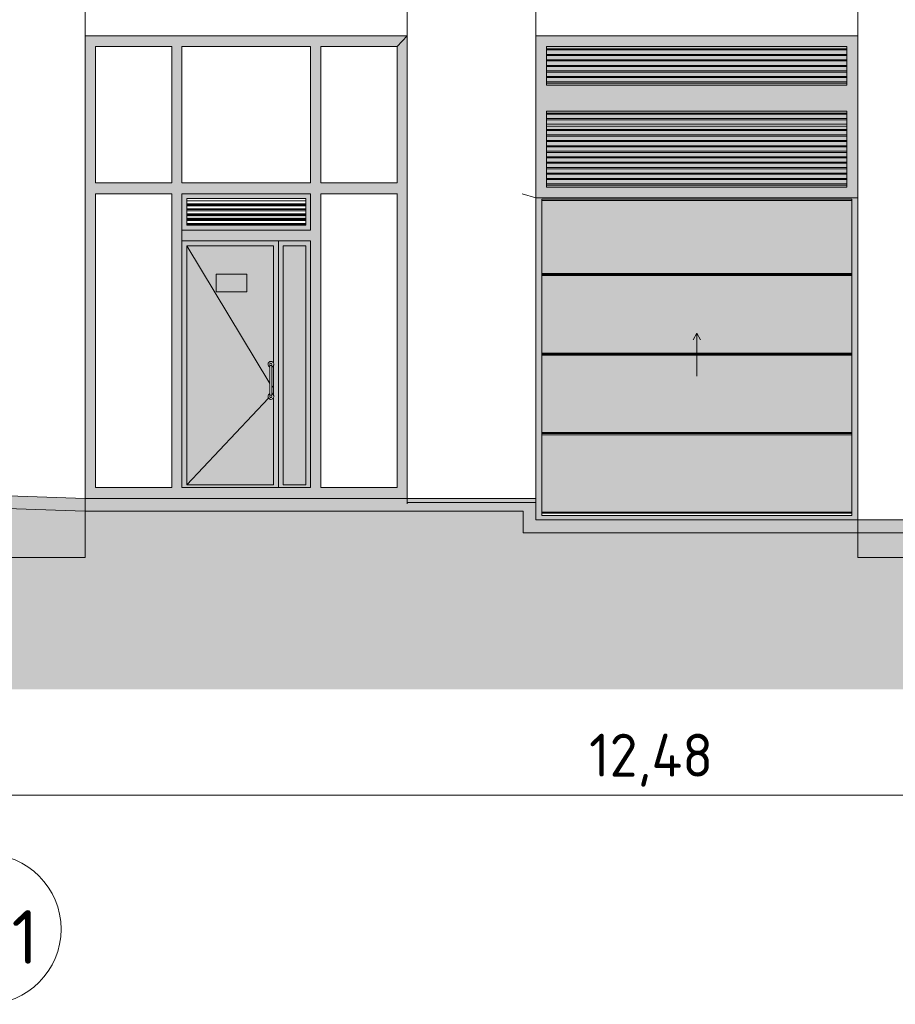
# Model space of a CAD drawing. Header units: millimetres. Extents: x -2957 to 755902, y -5565 to 302042.
# Tile 4 of 65: x 12766 to 20928, y -4165 to 5011. Entities that reach past the tile are written whole.
import ezdxf

# ---------------------------------------------------------------- set-up
doc = ezdxf.new("R2010")
doc.units = ezdxf.units.MM
doc.header["$MEASUREMENT"] = 0
doc.header["$XCLIPFRAME"] = 0
for name, color, linetype, lineweight in [('0_Ном._пера__1', 7, 'Continuous', 0), ('0_Ном._пера__120', 7, 'Continuous', 0), ('0_Ном._пера__141', 7, 'Continuous', 5), ('0_Ном._пера__19', 255, 'Continuous', 0), ('АР-1этаж_Ном._пера__1', 7, 'Continuous', 0), ('АР-Стены_внешние_.АР_Ном._пера__1', 7, 'Continuous', 0), ('АР-Чертеж-Размеры.АР_Ном._пера__1', 7, 'Continuous', 0), ('АР-элементы фасада_Ном._пера__1', 7, 'Continuous', 0)]:
    doc.layers.add(name, color=color, linetype=linetype, lineweight=lineweight)
doc.layers.add('0_Ном._пера__161', color=7, linetype='Continuous', lineweight=13, true_color=0x6a6a6a)
doc.layers.add('АР-Стены_внешние_.АР_Ном._пера__161', color=7, linetype='Continuous', lineweight=13, true_color=0x6a6a6a)
doc.layers.add('АР-Чертеж-Размеры.АР', color=7, linetype='Continuous')
doc.styles.add('РЎР“Р•РќР•Р\xa0РР\xa0_РЎРўРР›Р¬_1', font='isocpeur.ttf')
doc.styles.add('РЎР“Р•РќР•Р\xa0РР\xa0_РЎРўРР›Р¬_2', font='GOST_Common.ttf')
doc.dimstyles.new('СГЕНЕРИР_СТИЛЬ__1', dxfattribs={"dimtxt": 400, "dimasz": 95, "dimexe": 0.18, "dimexo": 30000, "dimgap": 0, "dimtad": 1, "dimtih": 1, "dimtoh": 1, "dimlfac": 0.001, "dimzin": 0, "dimdsep": 46, "dimtxsty": 'РЎР“Р•РќР•Р\xa0РР\xa0_РЎРўРР›Р¬_2', "dimblk": 'ARROWHEAD_6', "dimblk1": 'ARROWHEAD_6', "dimblk2": 'ARROWHEAD_6', "dimcen": 0.09, "dimclrd": 7, "dimclre": 7, "dimclrt": 7, "dimadec": 0, "dimazin": 0, "dimtfac": 1, "dimtdec": 4, "dimtmove": 0, "dimatfit": 3, "dimfxl": 0, "dimtolj": 1, "dimtzin": 0, "dimarcsym": 0})
picture_1 = doc.add_image_def('image2.png', size_in_pixel=(725, 814))
picture_2 = doc.add_image_def('image3.png', size_in_pixel=(734, 827))

# ---------------------------------------------------------------- blocks, each defined once
blk = doc.blocks.new('*D6')
at = {"layer": 'АР-Чертеж-Размеры.АР_Ном._пера__1', "color": 7, "linetype": 'Continuous', "lineweight": 0}
for p, q in [((24926.8, -2310), (24926.8, 226.3)), ((12501.8, -2166.3), (12401.8, -2266.3)), ((12451.8, -2734.6), (12451.8, -2122.5)), ((24876.8, -2266.3), (24976.8, -2166.3)), ((12451.8, -2216.3), (24926.8, -2216.3)), ((24926.8, -2216.3), (25001.8, -2216.3))]:
    blk.add_line(p, q, dxfattribs=at)
at = {"layer": 'АР-Чертеж-Размеры.АР_Ном._пера__1', "color": 7, "lineweight": 0, "insert": (18073.2, -2136.3), "char_height": 400, "attachment_point": 7, "style": 'РЎР“Р•РќР•Р\xa0РР\xa0_РЎРўРР›Р¬_2'}
blk.add_mtext('\\A1;{\\pql;\\fGOST Common|b0|i0|c204|p0;\\W1.000000;12,48}', dxfattribs=at)
blk = doc.blocks.new('ARROWHEAD_6')
at = {"color": 0, "linetype": 'Continuous', "lineweight": 0}
for p, q in [((0, 0), (-1, 0)), ((-0.5, -0.5), (0.5, 0.5))]:
    blk.add_line(p, q, dxfattribs=at)

msp = doc.modelspace()

# ---------------------------------------------------------------- hatches: boundary and pattern name
at = {"layer": '0_Ном._пера__1', "linetype": 'Continuous', "lineweight": 0}
msp.add_hatch(color=7, dxfattribs=at).paths.add_polyline_path([(72266.494, -900), (69306.024, -900), (68102.01, -850), (65826.06, -850), (61266.013, -700), (58817.624, -700), (57616.084, -650), (55116.034, -650), (46496.362, -200), (44809.438, -200), (42485.877, 0), (40542.313, 0), (34960.956, 130), (33025.749, 130), (31825.749, 249.966), (29515.484, 249.966), (28315.752, 399.957), (24246.425, 399.957), (24246.554, 350), (21142.335, 350), (17577.459, 350), (17577.459, 550), (13375.95, 550), (11939.362, 600), (11950.54, 900), (9010.063, 900), (9010.063, 1299.693), (5769.407, 1300), (5769.407, 1520), (3604.141, 1520), (2584.243, 1500), (-1426.912, 1600), (-2957.29, 1600), (-2957.29, 1480), (-1428.408, 1480), (2583.924, 1379.971), (3605.317, 1400), (5649.407, 1400), (5649.407, 1180.011), (8890.013, 1179.704), (8890.013, 780), (11819.362, 780), (11819.362, 484.104), (13373.862, 430), (17457.459, 430), (17457.459, 230), (21142.335, 230), (24344.494, 230), (24344.365, 279.957), (28315.737, 272.177), (29515.484, 129.966), (31819.766, 129.966), (33019.766, 10), (34959.559, 10), (40540.916, -120), (42480.722, -120), (44804.283, -320), (46493.232, -320), (55112.904, -770), (57616.084, -770), (58816.258, -820), (61264.04, -820), (65824.087, -970), (68099.519, -970), (69303.533, -1020), (72266.494, -1020)])
at = {"layer": '0_Ном._пера__161', "linetype": 'Continuous', "lineweight": 0, "true_color": 0x696969}
for points in [[(13377.459, 550), (13471.49, 650), (13471.49, 4759.999), (13377.459, 4859.999)], [(13471.49, 4759.999), (16283.224, 4759.999), (16377.459, 4859.999), (13377.459, 4859.999)], [(16283.224, 650), (16377.459, 550), (16377.459, 4859.999), (16283.532, 4759.999)], [(14183.429, 550), (14277.459, 650), (14277.459, 4759.999), (14183.429, 4759.999)], [(15477.254, 650), (15571.49, 550), (15571.49, 4759.999), (15477.563, 4759.999)], [(13471.361, 3389.648), (16283.095, 3389.648), (16377.331, 3489.648), (13377.331, 3489.648)], [(15432.459, 3286.421), (15432.459, 3293.492), (14322.459, 3293.492), (14322.459, 3286.421)], [(15432.459, 3241.066), (15432.459, 3248.137), (14322.459, 3248.137), (14322.459, 3241.066)], [(15432.459, 3195.711), (15432.459, 3202.782), (14322.459, 3202.782), (14322.459, 3195.711)], [(14322.459, 3185.711), (14322.459, 3157.426), (15432.459, 3157.426), (15432.459, 3185.711)], [(15432.459, 3150.355), (15432.459, 3157.426), (14322.459, 3157.426), (14322.459, 3150.355)], [(14277.459, 2950), (15177.459, 2950), (15177.459, 3050), (14277.459, 3050)], [(15432.459, 3105), (15432.459, 3112.071), (14322.459, 3112.071), (14322.459, 3105)], [(15177.459, 2950), (15477.459, 2950), (15477.459, 3050), (15177.459, 3050)], [(14277.459, 2950), (14322.459, 2905), (15132.459, 2905), (15177.459, 2950)], [(14277.459, 650), (14322.459, 650), (14322.459, 2905), (14277.459, 2950)], [(15132.459, 2905), (15132.459, 1810.032), (15132.831, 1809.235), (15134.049, 1804.689), (15134.459, 1800), (15134.049, 1795.312), (15132.831, 1790.765), (15132.459, 1789.968), (15132.459, 1510.032), (15132.831, 1509.235), (15134.049, 1504.689), (15134.459, 1500), (15134.049, 1495.312), (15132.831, 1490.765), (15132.459, 1489.968), (15132.459, 650), (15177.459, 650), (15177.459, 2950)], [(15477.254, 2950), (15325.116, 2950), (15177.459, 2950), (15177.459, 650), (15325.116, 650), (15327.459, 650), (15477.254, 650)], [(14597.459, 2473.326), (14883.76, 2473.326), (14883.76, 2640.362), (14597.459, 2640.362)], [(15120.959, 1776.617), (15117.459, 1774.985), (15117.459, 1525.015), (15120.959, 1523.383), (15124.815, 1520.683), (15128.142, 1517.355), (15130.842, 1513.5), (15132.459, 1510.032), (15132.459, 1789.968), (15130.842, 1786.5), (15128.142, 1782.645), (15124.815, 1779.317)], [(13471.49, 650), (16283.224, 650), (16377.459, 550), (13377.459, 550)]]:
    msp.add_hatch(color=251, dxfattribs=at).paths.add_polyline_path(points)
h = msp.add_hatch(color=251, dxfattribs=at)
h.paths.add_polyline_path([(14322.459, 3389.648), (14277.459, 3389.648), (14277.459, 3050), (15477.459, 3050), (15477.459, 3344.648), (15477.459, 3378.324), (15477.459, 3389.648)])
h.paths.add_polyline_path([(14322.459, 3095), (14322.459, 3344.648), (15432.459, 3344.648), (15432.459, 3095)], flags=0)
h = msp.add_hatch(color=251, dxfattribs=at)
h.paths.add_polyline_path([(14322.459, 650), (15132.459, 650), (15132.459, 1489.968), (15130.842, 1486.5), (15128.142, 1482.645), (15124.815, 1479.317), (15120.959, 1476.617), (15116.694, 1474.628), (15112.148, 1473.41), (15107.459, 1473), (15102.771, 1473.41), (15098.225, 1474.628), (15093.959, 1476.617), (15090.104, 1479.317), (15086.776, 1482.645), (15084.077, 1486.5), (15082.088, 1490.765), (15080.869, 1495.312), (15080.459, 1500), (15080.869, 1504.689), (15082.088, 1509.235), (15084.077, 1513.5), (15086.776, 1517.355), (15090.104, 1520.683), (15093.959, 1523.383), (15097.459, 1525.015), (15097.459, 1774.985), (15093.959, 1776.617), (15090.104, 1779.317), (15086.776, 1782.645), (15084.077, 1786.5), (15082.088, 1790.765), (15080.869, 1795.312), (15080.459, 1800), (15080.869, 1804.689), (15082.088, 1809.235), (15084.077, 1813.5), (15086.776, 1817.355), (15090.104, 1820.683), (15093.959, 1823.383), (15098.225, 1825.372), (15102.771, 1826.59), (15107.459, 1827), (15112.148, 1826.59), (15116.694, 1825.372), (15120.959, 1823.383), (15124.815, 1820.683), (15128.142, 1817.355), (15130.842, 1813.5), (15132.459, 1810.032), (15132.459, 2905), (14322.459, 2905)])
h.paths.add_polyline_path([(14883.76, 2473.326), (14597.459, 2473.326), (14597.459, 2640.362), (14883.76, 2640.362)], flags=0)
at = {"layer": '0_Ном._пера__19', "linetype": 'Continuous', "lineweight": 0}
msp.add_hatch(color=255, dxfattribs=at).paths.add_polyline_path([(-1428.408, 1480), (-2957.29, 1480), (-2957.29, -1229.779), (72266.494, -1229.779), (72266.494, -1020), (69303.533, -1020), (68099.519, -970), (65824.087, -970), (61264.04, -820), (58816.258, -820), (57616.084, -770), (55112.904, -770), (46493.232, -320), (44804.283, -320), (42480.722, -120), (40540.916, -120), (34959.559, 10), (33019.766, 10), (31819.766, 129.966), (29515.484, 129.966), (28315.752, 279.957), (24344.365, 279.77), (24344.494, 230), (21142.335, 230), (17457.459, 230), (17457.459, 430), (13373.862, 430), (11819.362, 484.104), (11819.362, 780), (8890.013, 780), (8890.013, 1179.704), (5649.407, 1180.011), (5649.407, 1400), (3605.317, 1400), (2583.924, 1379.971)])
at = {"layer": 'АР-Стены_внешние_.АР_Ном._пера__161', "linetype": 'Continuous', "lineweight": 0, "true_color": 0x696969}
for points in [[(20477.459, 4760), (20577.459, 4760), (20577.459, 4860), (17577.459, 4860), (17577.459, 4760), (17677.459, 4760)], [(17677.459, 4760), (17577.459, 4760), (17577.459, 4399.648), (17677.459, 4399.648)], [(17677.459, 4739.26), (20477.459, 4739.26), (20477.459, 4760), (17677.459, 4760)], [(17677.459, 4687.781), (20477.459, 4687.781), (20477.459, 4729.26), (17677.459, 4729.26)], [(20477.459, 4399.648), (20577.459, 4399.648), (20577.459, 4760), (20477.459, 4760)], [(17677.459, 4636.303), (20477.459, 4636.303), (20477.459, 4677.782), (17677.459, 4677.781)], [(20477.459, 4626.303), (17677.459, 4626.303), (17677.459, 4584.824), (20477.459, 4584.824)], [(20477.459, 4574.824), (17677.459, 4574.824), (17677.459, 4533.345), (20477.459, 4533.345)], [(17677.459, 4481.866), (20477.459, 4481.866), (20477.459, 4523.345), (17677.459, 4523.345)], [(17677.459, 4471.866), (17677.459, 4430.387), (20477.459, 4430.387), (20477.459, 4471.866)], [(20477.459, 4420.387), (17677.459, 4420.387), (17677.459, 4399.648), (20477.459, 4399.648)], [(17677.459, 4399.648), (17577.459, 4399.648), (17577.459, 4260), (20577.459, 4260), (20577.459, 4399.648), (20477.459, 4399.648)], [(20477.459, 4160), (20577.459, 4160), (20577.459, 4260), (17577.459, 4260), (17577.459, 4160), (17677.459, 4160)], [(17677.459, 4160), (17577.459, 4160), (17577.459, 3450), (17677.459, 3450)], [(17677.459, 4160), (17677.459, 4139.643), (20477.459, 4139.643), (20477.459, 4160)], [(17677.459, 4129.643), (17677.459, 4088.928), (20477.459, 4088.928), (20477.459, 4129.643)], [(20477.459, 3450), (20577.459, 3450), (20577.459, 4160), (20477.459, 4160)], [(17677.459, 4038.214), (20477.459, 4038.214), (20477.459, 4078.929), (17677.459, 4078.929)], [(20477.459, 4019.119), (17677.459, 4019.119), (17677.459, 3987.5), (20477.459, 3987.5)], [(20477.459, 3977.5), (17677.459, 3977.5), (17677.459, 3936.786), (20477.459, 3936.786)], [(20477.459, 3926.786), (17677.459, 3926.786), (17677.459, 3886.071), (20477.459, 3886.071)], [(17677.459, 3835.357), (20477.459, 3835.357), (20477.459, 3876.071), (17677.459, 3876.071)], [(17677.459, 3784.643), (20477.459, 3784.643), (20477.459, 3825.357), (17677.459, 3825.357)], [(17677.459, 3733.929), (20477.459, 3733.929), (20477.459, 3774.643), (17677.459, 3774.643)], [(17677.459, 3683.214), (20477.459, 3683.214), (20477.459, 3723.929), (17677.459, 3723.929)], [(20477.459, 3673.214), (17677.459, 3673.214), (17677.459, 3632.5), (20477.459, 3632.5)], [(17677.459, 3581.786), (20477.459, 3581.786), (20477.459, 3622.5), (17677.459, 3622.5)], [(17677.459, 3531.071), (20477.459, 3531.072), (20477.459, 3571.786), (17677.459, 3571.786)], [(17677.459, 3480.357), (20477.459, 3480.357), (20477.459, 3521.071), (17677.459, 3521.071)], [(17677.459, 3450), (17577.459, 3450), (17577.459, 3350), (20577.459, 3350), (20577.459, 3450), (20477.459, 3450)], [(17677.459, 3450), (20477.459, 3450), (20477.459, 3470.357), (17677.459, 3470.357)], [(17577.459, 2150), (17632.459, 2150), (17632.459, 3337), (20522.459, 3337), (20522.459, 2150), (20577.46, 2150), (20577.459, 3350), (17577.459, 3350)], [(20522.459, 3327), (17632.459, 3327), (17632.459, 2645.523), (20522.459, 2645.523)], [(20522.459, 2625.523), (17632.459, 2625.523), (17632.459, 1904.398), (20522.459, 1904.398)], [(17577.459, 389.648), (17577.459, 350), (20577.459, 350), (20577.46, 2150), (20522.459, 2150), (20522.459, 389.648), (17632.459, 389.648), (17632.459, 2150), (17577.459, 2150)], [(20522.459, 1884.398), (17632.459, 1884.398), (17632.459, 1163.273), (20522.459, 1163.273)], [(20522.459, 1143.273), (17632.459, 1143.273), (17632.459, 422.148), (20522.459, 422.148)]]:
    msp.add_hatch(color=251, dxfattribs=at).paths.add_polyline_path(points)

# ---------------------------------------------------------------- linework, layer by layer
at = {"layer": '0_Ном._пера__1', "color": 7, "linetype": 'Continuous', "lineweight": 0}
for p, q in [((14277.459, 3389.648), (14277.459, 3050)), ((14277.459, 3389.648), (15477.459, 3389.648)), ((15477.459, 3050), (15477.459, 3389.648)), ((14277.459, 3050), (15177.459, 3050)), ((14277.459, 3050), (14277.459, 2950)), ((15177.459, 3050), (15277.459, 3050)), ((15277.459, 3050), (15325.116, 3050)), ((15403.965, 3050), (15277.664, 3050)), ((15277.664, 3050), (15377.254, 3050)), ((15325.116, 3050), (15403.965, 3050)), ((15377.254, 3050), (15377.459, 3050)), ((15377.459, 3050), (15477.459, 3050)), ((14277.459, 2950), (14277.459, 650)), ((15177.459, 2950), (14277.459, 2950)), ((15177.459, 2950), (15377.254, 2950)), ((15177.459, 650), (15177.459, 2950)), ((15377.459, 2950), (15477.254, 2950)), ((15477.254, 2950), (15477.459, 2950)), ((15477.254, 650), (15477.254, 2950)), ((14322.459, 675.627), (14322.459, 2905)), ((14322.459, 2905), (15097.459, 1620.022)), ((14322.459, 2905), (15132.459, 2905)), ((15132.459, 2905), (15132.459, 1810.032)), ((15222.459, 675.627), (15222.459, 2905)), ((15222.459, 2905), (15432.254, 2905)), ((15432.254, 675.627), (15432.254, 2905)), ((14597.459, 2473.326), (14597.459, 2640.362)), ((14597.459, 2640.362), (14883.76, 2640.362)), ((14883.76, 2640.362), (14883.76, 2473.326)), ((14883.76, 2473.326), (14597.459, 2473.326)), ((15080.459, 1800), (15080.869, 1804.689)), ((15080.869, 1795.312), (15080.459, 1800)), ((15080.869, 1804.689), (15082.088, 1809.235)), ((15082.088, 1790.765), (15080.869, 1795.312)), ((15082.088, 1809.235), (15084.077, 1813.5)), ((15084.077, 1786.5), (15082.088, 1790.765)), ((15084.077, 1813.5), (15086.776, 1817.355)), ((15086.776, 1782.645), (15084.077, 1786.5)), ((15086.776, 1817.355), (15090.104, 1820.683)), ((15090.104, 1779.317), (15086.776, 1782.645)), ((15090.104, 1820.683), (15093.959, 1823.383)), ((15093.959, 1776.617), (15090.104, 1779.317)), ((15093.959, 1823.383), (15098.225, 1825.372)), ((15097.459, 1774.985), (15093.959, 1776.617)), ((15097.611, 1801.737), (15097.459, 1800)), ((15097.459, 1785), (15097.459, 1800)), ((15097.459, 1515), (15097.459, 1785)), ((15098.062, 1803.42), (15097.611, 1801.737)), ((15098.799, 1805), (15098.062, 1803.42)), ((15098.799, 1787.071), (15098.062, 1786.417)), ((15098.225, 1825.372), (15102.771, 1826.59)), ((15099.799, 1806.428), (15098.799, 1805)), ((15099.799, 1787.663), (15098.799, 1787.071)), ((15101.031, 1807.66), (15099.799, 1806.428)), ((15101.031, 1788.173), (15099.799, 1787.663)), ((15102.459, 1808.66), (15101.031, 1807.66)), ((15102.459, 1788.587), (15101.031, 1788.173)), ((15104.039, 1809.397), (15102.459, 1808.66)), ((15104.039, 1788.892), (15102.459, 1788.587)), ((15102.771, 1826.59), (15107.459, 1827)), ((15105.723, 1809.848), (15104.039, 1809.397)), ((15105.723, 1789.079), (15104.039, 1788.892)), ((15107.459, 1810), (15105.723, 1809.848)), ((15107.459, 1789.142), (15105.723, 1789.079)), ((15107.459, 1827), (15112.148, 1826.59)), ((15109.196, 1809.848), (15107.459, 1810)), ((15109.196, 1789.079), (15107.459, 1789.142)), ((15110.879, 1809.397), (15109.196, 1809.848)), ((15110.879, 1788.892), (15109.196, 1789.079)), ((15112.459, 1808.66), (15110.879, 1809.397)), ((15112.459, 1788.587), (15110.879, 1788.892)), ((15112.148, 1826.59), (15116.694, 1825.372)), ((15113.887, 1807.66), (15112.459, 1808.66)), ((15113.887, 1788.173), (15112.459, 1788.587)), ((15115.12, 1806.428), (15113.887, 1807.66)), ((15115.12, 1787.663), (15113.887, 1788.173)), ((15116.119, 1805), (15115.12, 1806.428)), ((15116.119, 1787.071), (15115.12, 1787.663)), ((15116.856, 1803.42), (15116.119, 1805)), ((15116.856, 1786.417), (15116.119, 1787.071)), ((15116.694, 1825.372), (15120.959, 1823.383)), ((15117.307, 1801.737), (15116.856, 1803.42)), ((15117.459, 1800), (15117.307, 1801.737)), ((15117.459, 1785), (15117.459, 1800)), ((15117.459, 1515), (15117.459, 1785)), ((15120.959, 1776.617), (15117.459, 1774.985)), ((15120.959, 1823.383), (15124.815, 1820.683)), ((15124.815, 1779.317), (15120.959, 1776.617)), ((15124.815, 1820.683), (15128.142, 1817.355)), ((15128.142, 1782.645), (15124.815, 1779.317)), ((15128.142, 1817.355), (15130.842, 1813.5)), ((15130.842, 1786.5), (15128.142, 1782.645)), ((15130.842, 1813.5), (15132.831, 1809.235)), ((15132.831, 1790.765), (15130.842, 1786.5)), ((15132.459, 1789.968), (15132.459, 1510.032)), ((15132.831, 1809.235), (15134.049, 1804.689)), ((15134.049, 1795.312), (15132.831, 1790.765)), ((15134.049, 1804.689), (15134.459, 1800)), ((15134.459, 1800), (15134.049, 1795.312)), ((15117.459, 1599.521), (15132.459, 1584.145)), ((14322.459, 675.627), (15085.383, 1484.635)), ((15080.459, 1500), (15080.869, 1504.689)), ((15080.869, 1495.312), (15080.459, 1500)), ((15080.869, 1504.689), (15082.088, 1509.235)), ((15082.088, 1490.765), (15080.869, 1495.312)), ((15082.088, 1509.235), (15084.077, 1513.5)), ((15084.077, 1486.5), (15082.088, 1490.765)), ((15084.077, 1513.5), (15086.776, 1517.355)), ((15086.776, 1482.645), (15084.077, 1486.5)), ((15086.776, 1517.355), (15090.104, 1520.683)), ((15090.104, 1479.317), (15086.776, 1482.645)), ((15090.104, 1520.683), (15093.959, 1523.383)), ((15093.959, 1476.617), (15090.104, 1479.317)), ((15093.959, 1523.383), (15097.459, 1525.015)), ((15098.225, 1474.628), (15093.959, 1476.617)), ((15097.459, 1500), (15097.459, 1515)), ((15097.611, 1498.264), (15097.459, 1500)), ((15098.062, 1496.58), (15097.611, 1498.264)), ((15098.799, 1512.929), (15098.062, 1513.583)), ((15098.799, 1495), (15098.062, 1496.58)), ((15102.771, 1473.41), (15098.225, 1474.628)), ((15099.799, 1512.338), (15098.799, 1512.929)), ((15099.799, 1493.572), (15098.799, 1495)), ((15101.031, 1511.827), (15099.799, 1512.338)), ((15101.031, 1492.34), (15099.799, 1493.572)), ((15102.459, 1511.413), (15101.031, 1511.827)), ((15102.459, 1491.34), (15101.031, 1492.34)), ((15104.039, 1511.108), (15102.459, 1511.413)), ((15104.039, 1490.603), (15102.459, 1491.34)), ((15107.459, 1473), (15102.771, 1473.41)), ((15105.723, 1510.921), (15104.039, 1511.108)), ((15105.723, 1490.152), (15104.039, 1490.603)), ((15107.459, 1510.858), (15105.723, 1510.921)), ((15107.459, 1490), (15105.723, 1490.152)), ((15109.196, 1510.921), (15107.459, 1510.858)), ((15109.196, 1490.152), (15107.459, 1490)), ((15112.148, 1473.41), (15107.459, 1473)), ((15110.879, 1511.108), (15109.196, 1510.921)), ((15110.879, 1490.603), (15109.196, 1490.152)), ((15112.459, 1511.413), (15110.879, 1511.108)), ((15112.459, 1491.34), (15110.879, 1490.603)), ((15116.694, 1474.628), (15112.148, 1473.41)), ((15113.887, 1511.827), (15112.459, 1511.413)), ((15113.887, 1492.34), (15112.459, 1491.34)), ((15115.12, 1512.338), (15113.887, 1511.827)), ((15115.12, 1493.572), (15113.887, 1492.34)), ((15116.119, 1512.929), (15115.12, 1512.338)), ((15116.119, 1495), (15115.12, 1493.572)), ((15116.856, 1513.583), (15116.119, 1512.929)), ((15116.856, 1496.58), (15116.119, 1495)), ((15120.959, 1476.617), (15116.694, 1474.628)), ((15117.307, 1498.264), (15116.856, 1496.58)), ((15117.459, 1500), (15117.307, 1498.264)), ((15117.459, 1525.015), (15120.959, 1523.383)), ((15117.459, 1500), (15117.459, 1515)), ((15120.959, 1523.383), (15124.815, 1520.683)), ((15124.815, 1479.317), (15120.959, 1476.617)), ((15122.281, 1522.458), (15132.459, 1532.891)), ((15124.815, 1520.683), (15128.142, 1517.355)), ((15128.142, 1482.645), (15124.815, 1479.317)), ((15128.142, 1517.355), (15130.842, 1513.5)), ((15130.842, 1486.5), (15128.142, 1482.645)), ((15130.842, 1513.5), (15132.831, 1509.235)), ((15132.831, 1490.765), (15130.842, 1486.5)), ((15132.459, 1489.968), (15132.459, 675.627)), ((15132.831, 1509.235), (15134.049, 1504.689)), ((15134.049, 1495.312), (15132.831, 1490.765)), ((15134.049, 1504.689), (15134.459, 1500)), ((15134.459, 1500), (15134.049, 1495.312)), ((14277.459, 650), (14322.459, 650)), ((14322.459, 675.627), (15132.459, 675.627)), ((14322.459, 650), (15132.459, 650)), ((15132.459, 650), (15177.459, 650)), ((15177.459, 650), (15227.459, 650)), ((15222.459, 675.627), (15432.254, 675.627)), ((15227.459, 650), (15277.459, 650)), ((15327.459, 650), (15227.664, 650)), ((15227.664, 650), (15377.254, 650)), ((15277.459, 650), (15325.116, 650)), ((15377.254, 650), (15427.254, 650)), ((15427.254, 650), (15477.254, 650))]:
    msp.add_line(p, q, dxfattribs=at)
for points in [[(12177.459, 6060), (13377.459, 6060), (13377.459, -0.001), (12177.459, -0.001)], [(13377.459, 6060), (16377.459, 6060), (16377.459, 4859.999), (13377.459, 4859.999)], [(16377.459, 6060), (17577.459, 6060), (17577.459, 550), (16377.459, 550)], [(17577.459, 6060), (20577.459, 6060), (20577.459, 4859.999), (17577.459, 4859.999)], [(20577.459, 6060), (21278.168, 6060), (21278.168, 0), (20577.459, 0)]]:
    msp.add_lwpolyline(points, close=True, dxfattribs=at)
for points in [[(-2957.29, 1600), (-1426.912, 1600), (2584.243, 1500), (3604.141, 1520), (5769.407, 1520), (5769.407, 1300), (9010.063, 1299.693), (9010.063, 900), (11950.54, 900), (11939.362, 600), (13375.95, 550), (17577.459, 550), (17577.459, 350), (21142.335, 350), (24246.554, 350), (24246.425, 399.957), (28315.752, 399.957), (29515.484, 249.966), (31825.749, 249.966), (33025.749, 130), (34960.956, 130)], [(-2957.29, 1600), (-2957.29, 1480), (-1428.408, 1480), (2583.924, 1379.971), (3605.317, 1400), (5649.407, 1400), (5649.407, 1180.011), (8890.013, 1179.704), (8890.013, 780), (11819.362, 780), (11819.362, 484.104), (13373.862, 430), (17457.459, 430), (17457.459, 230), (21142.335, 230), (24344.494, 230), (24344.365, 279.957), (28315.752, 279.957), (29515.484, 129.966), (31819.766, 129.966), (33019.766, 10), (34959.559, 10)]]:
    msp.add_lwpolyline(points, dxfattribs=at)
at = {"layer": '0_Ном._пера__1', "color": 7, "linetype": 'Continuous', "lineweight": 0, "flags": 128}
for points in [[(21142.335, 350), (17577.459, 350), (17577.459, 550), (13375.95, 550), (11939.362, 600)], [(11819.362, 484.104), (13373.862, 430), (17457.459, 430), (17457.459, 230), (21142.335, 230)]]:
    msp.add_lwpolyline(points, dxfattribs=at)
at = {"layer": '0_Ном._пера__1', "color": 7, "linetype": 'Continuous', "lineweight": 0}
msp.add_circle((12451.827, -3464.635), 700, dxfattribs=at)
at = {"layer": '0_Ном._пера__120', "color": 7, "linetype": 'Continuous', "lineweight": 0}
for p, q in [((14322.459, 3344.648), (14322.459, 3095)), ((14322.459, 3344.648), (15432.459, 3344.648)), ((14322.459, 3321.777), (15432.459, 3321.777)), ((15432.459, 3095), (15432.459, 3344.648)), ((14322.459, 3293.492), (15432.459, 3293.492)), ((14322.459, 3286.421), (15432.459, 3286.421)), ((14322.459, 3276.421), (15432.459, 3276.421)), ((14322.459, 3248.137), (15432.459, 3248.137)), ((14322.459, 3241.066), (15432.459, 3241.066)), ((14322.459, 3231.066), (15432.459, 3231.066)), ((14322.459, 3202.782), (15432.459, 3202.782)), ((14322.459, 3195.711), (15432.459, 3195.711)), ((14322.459, 3185.711), (15432.459, 3185.711)), ((14322.459, 3157.426), (15432.459, 3157.426)), ((14322.459, 3150.355), (15432.459, 3150.355)), ((14322.459, 3140.355), (15432.459, 3140.355)), ((14322.459, 3112.071), (15432.459, 3112.071)), ((14322.459, 3105), (15432.459, 3105)), ((14322.459, 3095), (15432.459, 3095))]:
    msp.add_line(p, q, dxfattribs=at)
at = {"layer": '0_Ном._пера__120', "color": 7, "linetype": 'Continuous', "lineweight": 0, "flags": 128}
for points in [[(16283.437, 3489.648), (16283.532, 4759.999), (16377.459, 4859.999), (16283.224, 4759.999), (15571.49, 4759.999), (15571.49, 3489.648)], [(14183.429, 3489.648), (14183.429, 4759.999), (13471.49, 4759.999), (13471.49, 3489.648)], [(15477.468, 3489.648), (15477.563, 4759.999), (14277.459, 4759.999), (14277.459, 3489.648)], [(13471.49, 3389.648), (13471.49, 650), (14183.429, 650), (14183.429, 3389.648)], [(16283.224, 650), (16283.429, 3390.002), (16283.095, 3389.648), (15571.49, 3389.648), (15571.49, 650)]]:
    msp.add_lwpolyline(points, close=True, dxfattribs=at)
at = {"layer": 'АР-1этаж_Ном._пера__1', "color": 7, "linetype": 'Continuous', "lineweight": 0}
msp.add_line((17677.459, 4019.119), (20477.459, 4019.119), dxfattribs=at)
at = {"layer": 'АР-Стены_внешние_.АР_Ном._пера__1', "color": 7, "linetype": 'Continuous', "lineweight": 0}
for p, q in [((13377.459, 3389.648), (13377.459, 4860)), ((17677.459, 4399.648), (17677.459, 4760)), ((17677.459, 4760), (20477.459, 4760)), ((17677.459, 4739.26), (20477.459, 4739.26)), ((17677.459, 4729.26), (20477.459, 4729.26)), ((17677.459, 4687.782), (20477.459, 4687.782)), ((20477.459, 4760), (20477.459, 4399.648)), ((17677.459, 4677.782), (20477.459, 4677.782)), ((17677.459, 4636.303), (20477.459, 4636.303)), ((17677.459, 4626.303), (20477.459, 4626.303)), ((17677.459, 4584.824), (20477.459, 4584.824)), ((17677.459, 4574.824), (20477.459, 4574.824)), ((17677.459, 4533.345), (20477.459, 4533.345)), ((17677.459, 4523.345), (20477.459, 4523.345)), ((17677.459, 4481.866), (20477.459, 4481.866)), ((17677.459, 4471.866), (20477.459, 4471.866)), ((17677.459, 4430.387), (20477.459, 4430.387)), ((17677.459, 4420.387), (20477.459, 4420.387)), ((20477.459, 4399.648), (17677.459, 4399.648)), ((17677.459, 3450), (17677.459, 4160)), ((17677.459, 4160), (20477.459, 4160)), ((17677.459, 4139.643), (20477.459, 4139.643)), ((17677.459, 4129.643), (20477.459, 4129.643)), ((20477.459, 4160), (20477.459, 3450)), ((17677.459, 4088.928), (20477.459, 4088.928)), ((17677.459, 4078.929), (20477.459, 4078.929)), ((17677.459, 4038.214), (20477.459, 4038.214)), ((17677.459, 3987.5), (20477.459, 3987.5)), ((17677.459, 3977.5), (20477.459, 3977.5)), ((17677.459, 3936.786), (20477.459, 3936.786)), ((17677.459, 3926.786), (20477.459, 3926.786)), ((17677.459, 3886.071), (20477.459, 3886.071)), ((17677.459, 3876.071), (20477.459, 3876.071)), ((17677.459, 3835.357), (20477.459, 3835.357)), ((17677.459, 3825.357), (20477.459, 3825.357)), ((17677.459, 3784.643), (20477.459, 3784.643)), ((17677.459, 3774.643), (20477.459, 3774.643)), ((17677.459, 3733.929), (20477.459, 3733.929)), ((17677.459, 3723.929), (20477.459, 3723.929)), ((17677.459, 3683.214), (20477.459, 3683.214)), ((17677.459, 3673.214), (20477.459, 3673.214)), ((17677.459, 3632.5), (20477.459, 3632.5)), ((17677.459, 3622.5), (20477.459, 3622.5)), ((17677.459, 3581.786), (20477.459, 3581.786)), ((17677.459, 3571.786), (20477.459, 3571.786)), ((17677.459, 3531.071), (20477.459, 3531.071)), ((17677.459, 3521.071), (20477.459, 3521.071)), ((17677.459, 3480.357), (20477.459, 3480.357)), ((17677.459, 3470.357), (20477.459, 3470.357)), ((20477.459, 3450), (17677.459, 3450)), ((16377.441, 3389.648), (16377.441, 499.695)), ((17577.459, 3350), (20577.459, 3350)), ((17632.459, 3337), (17632.459, 3327)), ((20522.459, 3337), (17632.459, 3337)), ((17632.459, 3327), (17632.459, 2645.523)), ((20522.459, 3327), (17632.459, 3327)), ((20522.459, 3337), (20522.459, 3327)), ((20522.459, 3327), (20522.459, 2645.523)), ((17632.459, 2645.523), (17632.459, 2635.523)), ((20522.459, 2645.523), (17632.459, 2645.523)), ((17632.459, 2635.523), (17632.459, 2625.523)), ((20522.459, 2635.523), (17632.459, 2635.523)), ((17632.459, 2625.523), (17632.459, 1904.398)), ((20522.459, 2625.523), (17632.459, 2625.523)), ((20522.459, 2645.523), (20522.459, 2635.523)), ((20522.459, 2635.523), (20522.459, 2625.523)), ((20522.459, 2625.523), (20522.459, 1904.398)), ((19077.459, 2089.648), (19042.459, 2029.026)), ((19077.459, 1689.648), (19077.459, 2089.648)), ((19077.459, 2089.648), (19112.459, 2029.026)), ((17632.459, 1904.398), (17632.459, 1894.398)), ((20522.459, 1904.398), (17632.459, 1904.398)), ((17632.459, 1894.398), (17632.459, 1884.398)), ((20522.459, 1894.398), (17632.459, 1894.398)), ((17632.459, 1884.398), (17632.459, 1163.273)), ((20522.459, 1884.398), (17632.459, 1884.398)), ((20522.459, 1904.398), (20522.459, 1894.398)), ((20522.459, 1894.398), (20522.459, 1884.398)), ((20522.459, 1884.398), (20522.459, 1163.273)), ((17632.459, 1163.273), (17632.459, 1153.273)), ((20522.459, 1163.273), (17632.459, 1163.273)), ((17632.459, 1153.273), (17632.459, 1143.273)), ((20522.459, 1153.273), (17632.459, 1153.273)), ((17632.459, 1143.273), (17632.459, 422.148)), ((20522.459, 1143.273), (17632.459, 1143.273)), ((20522.459, 1163.273), (20522.459, 1153.273)), ((20522.459, 1153.273), (20522.459, 1143.273)), ((20522.459, 1143.273), (20522.459, 422.148)), ((17632.459, 422.148), (17632.459, 412.148)), ((20522.459, 422.148), (17632.459, 422.148)), ((17632.459, 389.648), (17632.459, 412.148)), ((20522.459, 412.148), (17632.459, 412.148)), ((20522.459, 389.648), (17632.459, 389.648)), ((20522.459, 422.148), (20522.459, 412.148)), ((20522.459, 412.148), (20522.459, 389.648))]:
    msp.add_line(p, q, dxfattribs=at)
at = {"layer": 'АР-элементы фасада_Ном._пера__1', "color": 7, "linetype": 'Continuous', "lineweight": 0}
for p, q in [((16377.459, 7780), (16377.459, 3499.695)), ((17450.655, 3389.648), (17577.459, 3350))]:
    msp.add_line(p, q, dxfattribs=at)

# ---------------------------------------------------------------- texts
at = {"layer": '0_Ном._пера__141', "color": 7, "linetype": 'Continuous', "lineweight": 5, "insert": (11953.762, -3787.215), "char_height": 500, "attachment_point": 7, "style": 'РЎР“Р•РќР•Р\xa0РР\xa0_РЎРўРР›Р¬_1'}
msp.add_mtext('\\A1;{\\pql;\\fISOCPEUR|b0|i0|c204|p0;\\W1.000000;4/1}', dxfattribs=at)

# ---------------------------------------------------------------- dimensions: what is measured, and where the dimension line sits
at = {"layer": 'АР-Чертеж-Размеры.АР', "color": 7, "linetype": 'Continuous', "lineweight": 0}
dim = msp.add_linear_dim(base=(24926.827238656, -2216.27822144), p1=(12451.827238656, -2764.6345869), p2=(24926.827238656, 256.25611693), dimstyle='СГЕНЕРИР_СТИЛЬ__1', dxfattribs=at)
dim.commit()
dim.dimension.update_dxf_attribs({"geometry": '*D6', "text_midpoint": (18743.237270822, -1936.278220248), "dimtype": 160})

# ---------------------------------------------------------------- pictures from other files: only their frames are drawn
at = {"linetype": 'Continuous', "lineweight": 0}
image = msp.add_image(picture_1, insert=(13377.459, 6059.999), size_in_units=(1200, 6060), rotation=180, dxfattribs=at)
image.set_boundary_path([(-0.5, -0.5), (724.5, 813.5)])
image = msp.add_image(picture_2, insert=(16377.459, 6059.999), size_in_units=(3000, 1200), rotation=180, dxfattribs=at)
image.set_boundary_path([(-0.5, -0.5), (733.5, 826.5)])
image = msp.add_image(picture_2, insert=(20577.459, 6059.999), size_in_units=(3000, 1200), rotation=180, dxfattribs=at)
image.set_boundary_path([(-0.5, -0.5), (733.5, 826.5)])
image = msp.add_image(picture_1, insert=(21278.168, 6059.999), size_in_units=(700.708, 5709.999), rotation=180, dxfattribs=at)
image.set_boundary_path([(-0.5, -0.5), (724.5, 813.5)])
image = msp.add_image(picture_1, insert=(17577.459, 6020.352), size_in_units=(1200, 5509.999), rotation=180, dxfattribs=at)
image.set_boundary_path([(-0.5, -0.5), (724.5, 813.5)])

doc.saveas('drawing.dxf')
